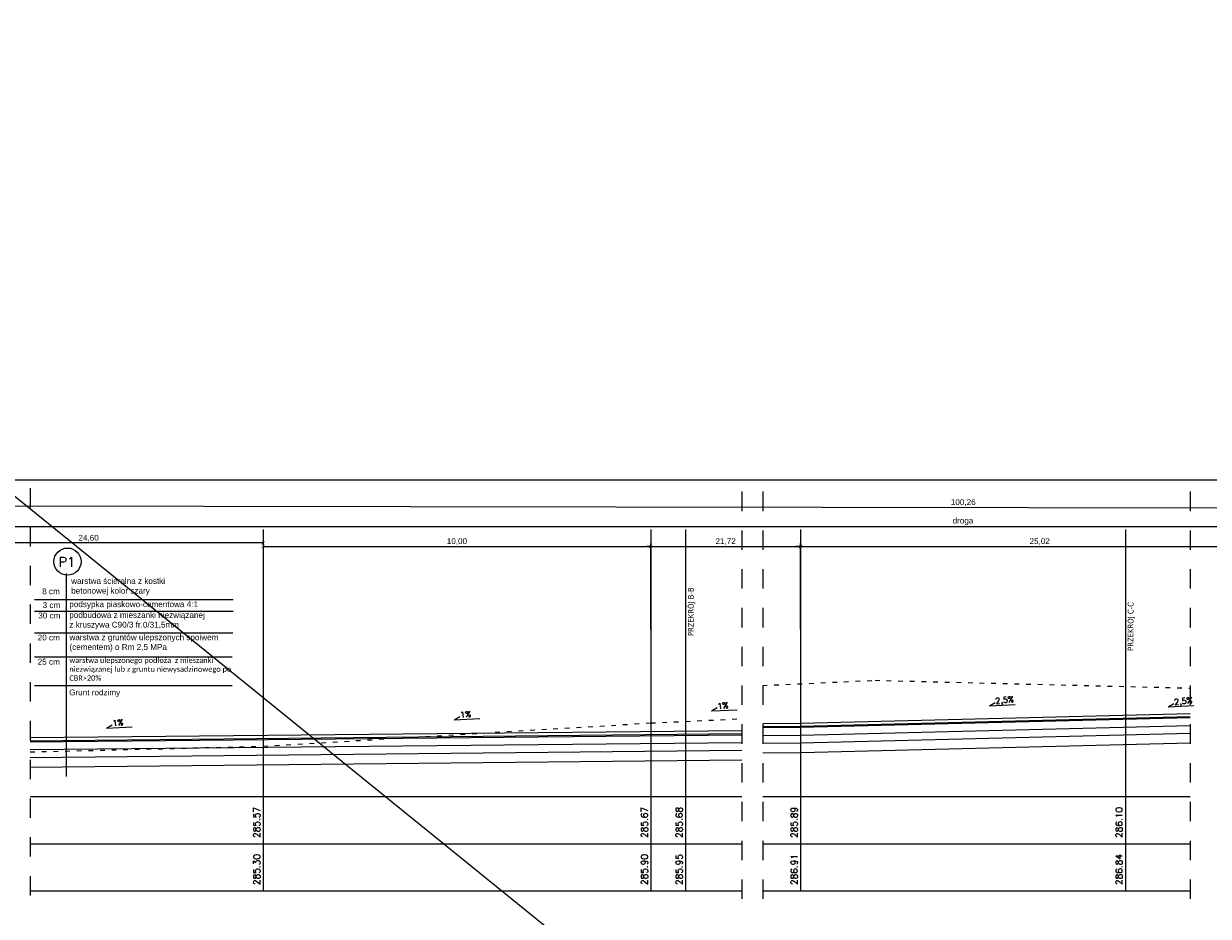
# Model space of a CAD drawing. Header units: metres. Extents: x 5509548 to 5517943, y 5680530 to 5684871.
# Tile 6 of 124: x 5516062 to 5516093, y 5683147 to 5683170. Entities that reach past the tile are written whole.
import ezdxf

# ---------------------------------------------------------------- set-up
doc = ezdxf.new("R2010")
doc.units = ezdxf.units.M
for name, pattern in [('1', [1.5, 1, -0.5]), ('210', [1, 0.5, -0.5]), ('ACAD_ISO03W100', [30, 12, -18])]:
    doc.linetypes.add(name, pattern=pattern)
doc.layers.get('0').update_dxf_attribs({"linetype": 'CONTINUOUS', "lineweight": 18})
doc.layers.get('Defpoints').update_dxf_attribs({"linetype": 'CONTINUOUS'})
for name, color, linetype, lineweight in [('!D-chodnik', 7, 'CONTINUOUS', 25), ('!D_droga_opis', 164, 'CONTINUOUS', 50), ('!D_wymiary', 7, 'CONTINUOUS', 35), ('0-18MM', 1, 'CONTINUOUS', 18), ('_KRESKOWANIE WYPEŁNIENIE', 254, 'CONTINUOUS', 5), ('D_nawierzchnia', 4, '1', 15), ('TEKST', 4, 'CONTINUOUS', 9)]:
    doc.layers.add(name, color=color, linetype=linetype, lineweight=lineweight)
doc.layers.add('!D_TEKST', color=7, linetype='CONTINUOUS')
doc.layers.add('A-Rzędne', color=210, linetype='CONTINUOUS')
doc.styles.add('ARIAL_droga', font='arial.ttf', dxfattribs={"height": 0.15})
doc.styles.add('simplex', font='simplex.shx')
doc.styles.get("Standard").update_dxf_attribs({"font": 'simplex.shx'})
doc.dimstyles.new('1_100_droga', dxfattribs={"dimscale": 0.3, "dimtxt": 0.15, "dimasz": 0.4, "dimexe": 0.25, "dimexo": 0.8, "dimgap": 0.1, "dimtad": 1, "dimzin": 0, "dimtxsty": 'ARIAL_droga', "dimblk": 'ARCHTICK', "dimcen": 0.09, "dimclrd": 251, "dimclre": 251, "dimclrt": 256, "dimadec": 0, "dimazin": 0, "dimtfac": 1, "dimtofl": 0, "dimtmove": 0, "dimatfit": 3, "dimfxl": 1, "dimtolj": 1, "dimtzin": 0, "dimarcsym": 0})

# ---------------------------------------------------------------- blocks, each defined once
blk = doc.blocks.new('_ARCHTICK')
at = {"color": 0, "linetype": 'ByBlock', "lineweight": -2}
blk.add_line((0, 0), (-1, 0), dxfattribs=at)
blk.add_solid([(0.4, 0.31), (0.31, 0.4), (-0.31, -0.4), (-0.4, -0.31)], dxfattribs=at)
blk = doc.blocks.new('*D496')
at = {"layer": '!D_wymiary', "color": 251, "lineweight": -2}
for p, q in [((5516068.211, 5683157.019), (5516068.211, 5683156.942)), ((5516068.211, 5683156.867), (5516059.21, 5683156.867)), ((5516059.21, 5683156.639), (5516059.21, 5683156.792))]:
    blk.add_line(p, q, dxfattribs=at)
at = {"layer": 'Defpoints', "color": 0, "linetype": 'ByBlock'}
for p in [(5516059.21, 5683156.879), (5516059.21, 5683156.867), (5516068.211, 5683156.779)]:
    blk.add_point(p, dxfattribs=at)
at = {"layer": '!D_wymiary', "color": 251, "linetype": 'ByBlock', "lineweight": -2, "xscale": 0.12, "yscale": 0.12, "zscale": 0.12, "rotation": 180}
blk.add_blockref('_ARCHTICK', (5516059.21, 5683156.867), dxfattribs=at)
at = {"layer": '!D_wymiary', "color": 251, "linetype": 'ByBlock', "lineweight": -2, "xscale": 0.12, "yscale": 0.12, "zscale": 0.12}
blk.add_blockref('_ARCHTICK', (5516068.211, 5683156.867), dxfattribs=at)
at = {"layer": '!D_wymiary', "linetype": 'ByBlock', "insert": (5516063.71, 5683156.987), "char_height": 0.15, "attachment_point": 5, "style": 'ARIAL_droga'}
blk.add_mtext('\\A1;24,60', dxfattribs=at)
blk = doc.blocks.new('*D498')
at = {"layer": '!D_wymiary', "color": 251, "lineweight": -2}
for p, q in [((5516059.21, 5683157.536), (5516059.21, 5683157.371)), ((5516113.323, 5683155.079), (5516113.323, 5683157.371)), ((5516059.21, 5683157.296), (5516113.323, 5683157.296))]:
    blk.add_line(p, q, dxfattribs=at)
at = {"layer": 'Defpoints', "color": 0, "linetype": 'ByBlock'}
for p in [(5516059.21, 5683157.296), (5516113.323, 5683157.296), (5516113.323, 5683154.839)]:
    blk.add_point(p, dxfattribs=at)
at = {"layer": '!D_wymiary', "color": 251, "linetype": 'ByBlock', "lineweight": -2, "xscale": 0.12, "yscale": 0.12, "zscale": 0.12, "rotation": 180}
blk.add_blockref('_ARCHTICK', (5516059.21, 5683157.296), dxfattribs=at)
at = {"layer": '!D_wymiary', "color": 251, "linetype": 'ByBlock', "lineweight": -2, "xscale": 0.12, "yscale": 0.12, "zscale": 0.12}
blk.add_blockref('_ARCHTICK', (5516113.323, 5683157.296), dxfattribs=at)
at = {"layer": '!D_wymiary', "linetype": 'ByBlock', "insert": (5516086.267, 5683157.423), "char_height": 0.15, "attachment_point": 5, "style": 'ARIAL_droga'}
blk.add_mtext('\\A1;{droga}', dxfattribs=at)
blk = doc.blocks.new('*D499')
at = {"layer": '!D_wymiary', "color": 251, "lineweight": -2}
for p, q in [((5516068.211, 5683157.019), (5516068.211, 5683156.854)), ((5516068.211, 5683156.779), (5516078.211, 5683156.779)), ((5516078.211, 5683154.638), (5516078.211, 5683156.854))]:
    blk.add_line(p, q, dxfattribs=at)
at = {"layer": 'Defpoints', "color": 0, "linetype": 'ByBlock'}
for p in [(5516068.211, 5683156.779), (5516078.211, 5683156.779), (5516078.211, 5683154.398)]:
    blk.add_point(p, dxfattribs=at)
at = {"layer": '!D_wymiary', "color": 251, "linetype": 'ByBlock', "lineweight": -2, "xscale": 0.12, "yscale": 0.12, "zscale": 0.12, "rotation": 180}
blk.add_blockref('_ARCHTICK', (5516068.211, 5683156.779), dxfattribs=at)
at = {"layer": '!D_wymiary', "color": 251, "linetype": 'ByBlock', "lineweight": -2, "xscale": 0.12, "yscale": 0.12, "zscale": 0.12}
blk.add_blockref('_ARCHTICK', (5516078.211, 5683156.779), dxfattribs=at)
at = {"layer": '!D_wymiary', "linetype": 'ByBlock', "insert": (5516073.211, 5683156.9), "char_height": 0.15, "attachment_point": 5, "style": 'ARIAL_droga'}
blk.add_mtext('\\A1;10,00', dxfattribs=at)
blk = doc.blocks.new('*D500')
at = {"layer": '!D_wymiary', "color": 251, "lineweight": -2}
for p, q in [((5516078.211, 5683154.638), (5516078.211, 5683156.854)), ((5516078.211, 5683156.779), (5516082.076, 5683156.779)), ((5516082.076, 5683154.641), (5516082.076, 5683156.854))]:
    blk.add_line(p, q, dxfattribs=at)
at = {"layer": 'Defpoints', "color": 0, "linetype": 'ByBlock'}
for p in [(5516082.076, 5683156.779), (5516078.211, 5683154.398), (5516082.076, 5683154.401)]:
    blk.add_point(p, dxfattribs=at)
at = {"layer": '!D_wymiary', "color": 251, "linetype": 'ByBlock', "lineweight": -2, "xscale": 0.12, "yscale": 0.12, "zscale": 0.12, "rotation": 180}
blk.add_blockref('_ARCHTICK', (5516078.211, 5683156.779), dxfattribs=at)
at = {"layer": '!D_wymiary', "color": 251, "linetype": 'ByBlock', "lineweight": -2, "xscale": 0.12, "yscale": 0.12, "zscale": 0.12}
blk.add_blockref('_ARCHTICK', (5516082.076, 5683156.779), dxfattribs=at)
at = {"layer": '!D_wymiary', "linetype": 'ByBlock', "insert": (5516080.144, 5683156.9), "char_height": 0.15, "attachment_point": 5, "style": 'ARIAL_droga'}
blk.add_mtext('\\A1;21,72', dxfattribs=at)
blk = doc.blocks.new('*D501')
at = {"layer": '!D_wymiary', "color": 251, "lineweight": -2}
for p, q in [((5516082.076, 5683154.641), (5516082.076, 5683156.854)), ((5516082.076, 5683156.779), (5516094.413, 5683156.779)), ((5516094.413, 5683155.91), (5516094.413, 5683156.854))]:
    blk.add_line(p, q, dxfattribs=at)
at = {"layer": 'Defpoints', "color": 0, "linetype": 'ByBlock'}
for p in [(5516094.413, 5683156.779), (5516094.413, 5683155.67), (5516082.076, 5683154.401)]:
    blk.add_point(p, dxfattribs=at)
at = {"layer": '!D_wymiary', "color": 251, "linetype": 'ByBlock', "lineweight": -2, "xscale": 0.12, "yscale": 0.12, "zscale": 0.12, "rotation": 180}
blk.add_blockref('_ARCHTICK', (5516082.076, 5683156.779), dxfattribs=at)
at = {"layer": '!D_wymiary', "color": 251, "linetype": 'ByBlock', "lineweight": -2, "xscale": 0.12, "yscale": 0.12, "zscale": 0.12}
blk.add_blockref('_ARCHTICK', (5516094.413, 5683156.779), dxfattribs=at)
at = {"layer": '!D_wymiary', "linetype": 'ByBlock', "insert": (5516088.245, 5683156.9), "char_height": 0.15, "attachment_point": 5, "style": 'ARIAL_droga'}
blk.add_mtext('\\A1;25,02', dxfattribs=at)
blk = doc.blocks.new('*D503')
at = {"layer": '!D_wymiary', "color": 251, "lineweight": -2}
for p, q in [((5516059.21, 5683157.536), (5516059.211, 5683157.905)), ((5516059.211, 5683157.83), (5516113.335, 5683157.743)), ((5516113.334, 5683157.449), (5516113.335, 5683157.818))]:
    blk.add_line(p, q, dxfattribs=at)
at = {"layer": 'Defpoints', "color": 0, "linetype": 'ByBlock'}
for p in [(5516113.335, 5683157.743), (5516059.21, 5683157.296), (5516113.334, 5683157.209)]:
    blk.add_point(p, dxfattribs=at)
at = {"layer": '!D_wymiary', "color": 251, "linetype": 'ByBlock', "lineweight": -2, "xscale": 0.12, "yscale": 0.12, "zscale": 0.12}
for p, rotation in [((5516059.211, 5683157.83), 179.9074667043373), ((5516113.335, 5683157.743), 359.9074667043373)]:
    blk.add_blockref('_ARCHTICK', p, dxfattribs=dict(at, rotation=rotation))
at = {"layer": '!D_wymiary', "linetype": 'ByBlock', "insert": (5516086.273, 5683157.906), "char_height": 0.15, "attachment_point": 5, "rotation": 359.9075, "style": 'ARIAL_droga'}
blk.add_mtext('\\A1;100,26', dxfattribs=at)

msp = doc.modelspace()

# ---------------------------------------------------------------- linework, layer by layer
at = {"layer": '!D-chodnik', "color": 7, "linetype": 'ACAD_ISO03W100', "ltscale": 0.01}
for points in [[(5516081.099, 5683153.192), (5516083.997, 5683153.326), (5516092.123, 5683153.126)], [(5516062.205, 5683151.48), (5516068.211, 5683151.626), (5516078.211, 5683152.226), (5516080.563, 5683152.336)]]:
    msp.add_lwpolyline(points, dxfattribs=at)
at = {"color": 7, "linetype": 'Continuous'}
for p, q in [((5516062.205, 5683150.326), (5516063.708, 5683150.326)), ((5516062.205, 5683150.326), (5516080.563, 5683150.326)), ((5516062.205, 5683150.326), (5516080.563, 5683150.326)), ((5516081.099, 5683150.326), (5516092.123, 5683150.326)), ((5516081.099, 5683150.326), (5516092.123, 5683150.326))]:
    msp.add_line(p, q, dxfattribs=at)
msp.add_lwpolyline([(5516053.579, 5683158.492), (5516114.779, 5683158.492), (5516114.779, 5683137.117), (5516053.579, 5683137.117)], close=True)
at = {"color": 7}
for points in [[(5516062.205, 5683149.113), (5516080.563, 5683149.113)], [(5516081.099, 5683149.113), (5516092.123, 5683149.113)], [(5516062.205, 5683147.899), (5516080.563, 5683147.899)], [(5516081.099, 5683147.899), (5516092.123, 5683147.899)]]:
    msp.add_lwpolyline(points, dxfattribs=at)
at = {"layer": '0-18MM', "linetype": '210'}
for p, q in [((5516062.205, 5683158.279), (5516062.205, 5683147.494)), ((5516062.205, 5683158.279), (5516062.205, 5683147.494)), ((5516062.205, 5683158.279), (5516062.205, 5683147.494)), ((5516080.563, 5683158.191), (5516080.563, 5683147.406)), ((5516081.099, 5683158.191), (5516081.099, 5683147.406)), ((5516092.123, 5683158.191), (5516092.123, 5683147.406))]:
    msp.add_line(p, q, dxfattribs=at)
at = {"layer": '0-18MM'}
for p, q in [((5516068.211, 5683157.219), (5516068.211, 5683147.899)), ((5516078.211, 5683157.219), (5516078.211, 5683147.899)), ((5516079.111, 5683157.219), (5516079.111, 5683147.899)), ((5516082.076, 5683157.219), (5516082.076, 5683147.899)), ((5516090.456, 5683157.219), (5516090.456, 5683147.899))]:
    msp.add_line(p, q, dxfattribs=at)
at = {"layer": '0-18MM', "ltscale": 50000}
for points in [[(5516092.123, 5683152.465), (5516082.076, 5683152.216), (5516081.099, 5683152.207)], [(5516092.123, 5683152.385), (5516082.078, 5683152.136), (5516081.099, 5683152.127)], [(5516092.123, 5683152.355), (5516082.078, 5683152.106), (5516081.099, 5683152.097)], [(5516092.123, 5683152.155), (5516082.082, 5683151.906), (5516081.099, 5683151.897)], [(5516080.563, 5683152.024), (5516062.205, 5683151.841)], [(5516080.563, 5683151.944), (5516062.205, 5683151.761)], [(5516080.563, 5683151.914), (5516062.205, 5683151.731)], [(5516092.123, 5683151.955), (5516082.085, 5683151.706), (5516081.099, 5683151.697)], [(5516080.563, 5683151.714), (5516062.205, 5683151.531)], [(5516080.563, 5683151.514), (5516062.205, 5683151.331)], [(5516092.123, 5683151.705), (5516082.09, 5683151.456), (5516081.099, 5683151.447)], [(5516080.563, 5683151.264), (5516062.205, 5683151.081)]]:
    msp.add_lwpolyline(points, dxfattribs=at)
at = {"layer": '_KRESKOWANIE WYPEŁNIENIE', "color": 0, "ltscale": 0.01}
for points in [[(5516086.951, 5683152.671), (5516087.095, 5683152.756)], [(5516091.563, 5683152.645), (5516091.707, 5683152.73)], [(5516079.779, 5683152.535), (5516079.923, 5683152.621)], [(5516079.779, 5683152.535), (5516080.439, 5683152.566)], [(5516079.779, 5683152.535), (5516080.439, 5683152.566)], [(5516086.951, 5683152.671), (5516087.61, 5683152.702)], [(5516086.951, 5683152.671), (5516087.61, 5683152.702)], [(5516091.563, 5683152.645), (5516092.223, 5683152.676)], [(5516091.563, 5683152.645), (5516092.223, 5683152.676)], [(5516064.173, 5683152.096), (5516064.317, 5683152.181)], [(5516064.173, 5683152.096), (5516064.832, 5683152.127)], [(5516064.173, 5683152.096), (5516064.832, 5683152.127)], [(5516073.142, 5683152.308), (5516073.286, 5683152.393)], [(5516073.142, 5683152.308), (5516073.802, 5683152.339)], [(5516073.142, 5683152.308), (5516073.802, 5683152.339)]]:
    msp.add_lwpolyline(points, dxfattribs=at)
at = {"layer": 'A-Rzędne', "color": 1, "linetype": 'ByBlock'}
msp.add_lwpolyline([(5516046.756, 5683170.257), (5516116.737, 5683113.587)], dxfattribs=at)
at = {"layer": 'D_nawierzchnia', "color": 7, "linetype": 'Continuous'}
msp.add_lwpolyline([(5516063.139, 5683150.847), (5516063.139, 5683156.079)], dxfattribs=at)
at = {"layer": 'D_nawierzchnia', "linetype": 'Continuous'}
for points in [[(5516062.313, 5683155.406), (5516067.437, 5683155.406)], [(5516062.313, 5683155.111), (5516067.437, 5683155.111)], [(5516062.313, 5683154.554), (5516067.43, 5683154.554)], [(5516062.313, 5683153.933), (5516067.409, 5683153.933)], [(5516062.313, 5683153.193), (5516067.409, 5683153.193)]]:
    msp.add_lwpolyline(points, dxfattribs=at)
msp.add_circle((5516063.164, 5683156.387), 0.35, dxfattribs=at)

# ---------------------------------------------------------------- texts
at = {"layer": '!D_droga_opis', "color": 4, "char_height": 0.15, "width": 3.45701, "attachment_point": 2, "rotation": 90}
for s, insert in [('{\\fTahoma|b0|i0|c238|p0;PRZEKRÓJ B-B', (5516079.169, 5683155.093)), ('{\\fTahoma|b0|i0|c238|p0;PRZEKRÓJ C-C}', (5516090.515, 5683154.713))]:
    msp.add_mtext(s, dxfattribs=dict(at, insert=insert))
at = {"layer": '!D_TEKST'}
msp.add_text('P1', height=0.245, dxfattribs=at).set_placement((5516062.936, 5683156.256))
at = {"layer": '0-18MM', "char_height": 0.17, "width": 8.38047, "attachment_point": 1, "rotation": 90, "style": 'simplex'}
for s, insert in [('285.57', (5516067.962, 5683149.26)), ('285.67', (5516077.962, 5683149.26)), ('285.68', (5516078.862, 5683149.26)), ('285.89', (5516081.827, 5683149.26)), ('286.10', (5516090.207, 5683149.26)), ('286.84', (5516090.207, 5683148.046)), ('285.30', (5516067.962, 5683148.046)), ('285.90', (5516077.962, 5683148.046)), ('285.95', (5516078.862, 5683148.046)), ('286.91', (5516081.827, 5683148.046))]:
    msp.add_mtext(s, dxfattribs=dict(at, insert=insert))
at = {"layer": '_KRESKOWANIE WYPEŁNIENIE', "color": 0, "ltscale": 0.01, "char_height": 0.15, "width": 0.20994, "attachment_point": 1, "rotation": 6.4107}
for s, insert in [('{1%}', (5516079.921, 5683152.731)), ('{2,5%}', (5516087.093, 5683152.867)), ('{2,5%}', (5516091.705, 5683152.84)), ('{1%}', (5516073.285, 5683152.504)), ('{1%}', (5516064.315, 5683152.292))]:
    msp.add_mtext(s, dxfattribs=dict(at, insert=insert))
at = {"layer": 'TEKST', "char_height": 0.15, "attachment_point": 1, "rotation": 360}
for s, insert, width in [('{\\fArial|b0|i0|c238|p34;warstwa ścieralna z kostki betonowej kolor szary}', (5516063.26, 5683155.962), 3.29812), ('{\\fArial|b0|i0|c238|p34;8 cm}', (5516062.511, 5683155.696), 6.3333), ('{\\fArial|b0|i0|c238|p34;3 cm}', (5516062.524, 5683155.341), 6.3333), ('\\pxt14.27816;{\\fArial|b0|i0|c238|p34;podsypka piaskowo-cementowa 4:1}', (5516063.212, 5683155.363), 6.3333), ('{\\fArial|b0|i0|c238|p34;30 cm}', (5516062.411, 5683155.072), 6.3333), ('{\\fArial|b0|i0|c238|p34;podbudowa z mieszanki niezwiązanej z kruszywa C90/3 fr.0/31,5mm}', (5516063.212, 5683155.085), 3.51683), ('{\\fArial|b0|i0|c238|p34;20 cm}', (5516062.396, 5683154.505), 6.3333), ('{\\fArial|b0|i0|c238|p34;warstwa z gruntów ulepszonych spoiwem (cementem) o Rm 2,5 MPa}', (5516063.215, 5683154.51), 4.42694), ('{\\fCalibri|b0|i0|c238|p34;\\H0.916667x;warstwa ulepszonego podłoża  z mieszanki niezwiązanej lub z gruntu niewysadzinowego po CBR>20%}', (5516063.212, 5683153.912), 4.42694), ('{\\fArial|b0|i0|c238|p34;25 cm}', (5516062.396, 5683153.88), 6.3333), ('{\\fArial|b0|i0|c238|p34;Grunt rodzimy}', (5516063.208, 5683153.089), 6.33324)]:
    msp.add_mtext(s, dxfattribs=dict(at, insert=insert, width=width))

# ---------------------------------------------------------------- dimensions: what is measured, and where the dimension line sits
at = {"layer": '!D_wymiary'}
dim = msp.add_aligned_dim(p1=(5516059.21, 5683157.296), p2=(5516113.334, 5683157.209), distance=0.534, text='100,26', dimstyle='1_100_droga', override={"dimblk": 'ARCHTICK', "dimtmove": 1}, dxfattribs=at)
dim.commit()
dim.dimension.update_dxf_attribs({"geometry": '*D503', "text_midpoint": (5516086.273, 5683157.906)})
for base, p1, p2, text, override, picture, middle in [((5516113.323, 5683157.296), (5516059.21, 5683157.296), (5516113.323, 5683154.839), '{droga}', {"dimblk": 'ARCHTICK', "dimtmove": 1}, '*D498', (5516086.267, 5683157.423)), ((5516059.21, 5683156.867), (5516068.211, 5683156.779), (5516059.21, 5683156.879), '24,60', {"dimtxsty": 'ARIAL_droga', "dimtmove": 1}, '*D496', (5516063.71, 5683156.987)), ((5516082.076, 5683156.779), (5516078.211, 5683154.398), (5516082.076, 5683154.401), '21,72', {"dimblk": 'ARCHTICK', "dimtmove": 1}, '*D500', (5516080.144, 5683156.9)), ((5516094.413, 5683156.779), (5516082.076, 5683154.401), (5516094.413, 5683155.67), '25,02', {"dimblk": 'ARCHTICK', "dimtmove": 1}, '*D501', (5516088.245, 5683156.9))]:
    dim = msp.add_linear_dim(base=base, p1=p1, p2=p2, text=text, dimstyle='1_100_droga', override=override, dxfattribs=at)
    dim.commit()
    dim.dimension.update_dxf_attribs({"geometry": picture, "text_midpoint": middle})
dim = msp.add_linear_dim(base=(5516078.211, 5683156.779), p1=(5516068.211, 5683156.779), p2=(5516078.211, 5683154.398), dimstyle='1_100_droga', override={"dimblk": 'ARCHTICK', "dimtmove": 1}, dxfattribs=at)
dim.commit()
dim.dimension.update_dxf_attribs({"geometry": '*D499', "text_midpoint": (5516073.211, 5683156.9)})

doc.saveas('drawing.dxf')
